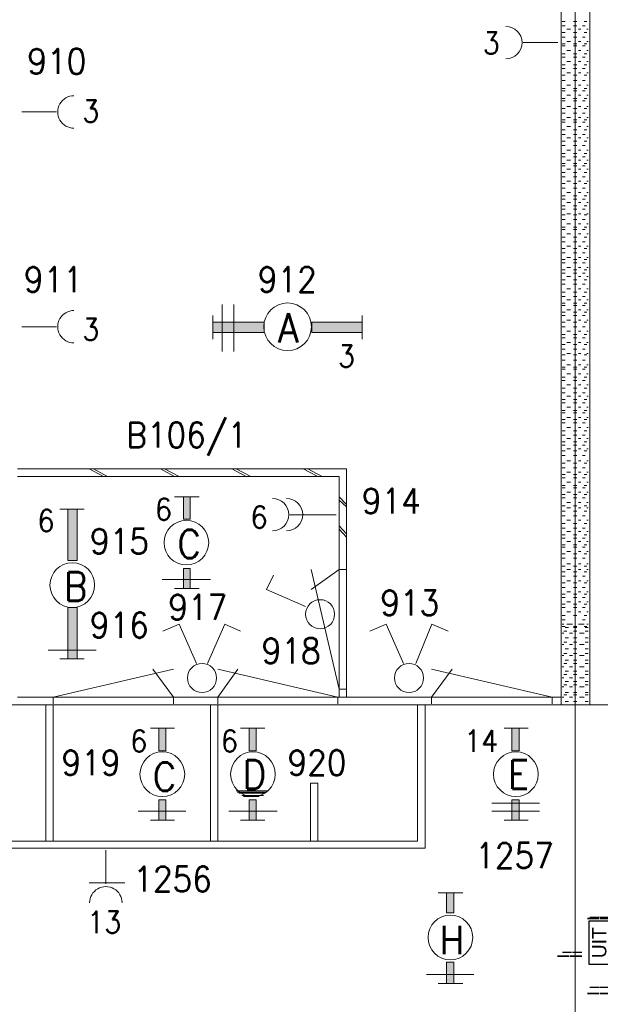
# Model space of a CAD drawing. Header units: metres. Extents: x -120 to -9, y 63 to 139.
# Tile 41 of 44: x -27.71 to -23.66, y 107.39 to 114.26. Entities that reach past the tile are written whole.
import ezdxf
from ezdxf.enums import TextEntityAlignment as Align

# ---------------------------------------------------------------- set-up
doc = ezdxf.new("R2010")
doc.units = ezdxf.units.M
doc.header["$MEASUREMENT"] = 0
doc.layers.add('Level 1', color=1, linetype='Continuous', lineweight=0)
doc.layers.add('Level 20', color=1, linetype='Continuous', lineweight=0)
doc.styles.add('Style-STANDARD', font='STANDARD.shx')
doc.styles.add('Style-WORKING', font='WORKING.shx')

# ---------------------------------------------------------------- blocks, each defined once
blk = doc.blocks.new('FCAD40')
at = {"layer": 'Level 1', "color": 1, "linetype": 'Continuous', "lineweight": 0}
blk.add_circle((0, 0), 1, dxfattribs=at)
blk = doc.blocks.new('EF0A')
at = {"layer": 'Level 20', "color": 2, "linetype": 'Continuous', "lineweight": 30}
blk.add_3dface([(0, -0.03), (0, 0.03), (-0.03, 0.03), (-0.03, -0.03)], dxfattribs=at)
at = {"layer": 'Level 20', "color": 253, "linetype": 'Continuous', "lineweight": 13, "style": 'Style-WORKING'}
blk.add_text('UIT', height=0.02, rotation=90, dxfattribs=at).set_placement((-0.0155, 0), align=Align.MIDDLE_CENTER)
at = {"layer": 'Level 20', "color": 253, "linetype": 'Continuous', "lineweight": 13, "style": 'Style-WORKING', "width": 0.900036}
blk.add_attdef('EF0A_29964', text='', height=0.025, dxfattribs=at).set_placement((-0.0151, 0.04), align=Align.CENTER)
at = {"layer": 'Level 20', "color": 11, "linetype": 'Continuous', "lineweight": 0, "style": 'Style-WORKING'}
blk.add_attdef('EF0A_29963', text='', height=0.018, dxfattribs=at).set_placement((-0.015, 0.04), align=Align.CENTER)
at = {"layer": 'Level 20', "color": 253, "linetype": 'Continuous', "lineweight": 13, "style": 'Style-WORKING', "width": 0.900036}
blk.add_attdef('EF0A_29968', text='', height=0.025, dxfattribs=at).set_placement((-0.04, 0), align=Align.MIDDLE_RIGHT)
at = {"layer": 'Level 20', "color": 11, "linetype": 'Continuous', "lineweight": 0, "style": 'Style-WORKING'}
blk.add_attdef('EF0A_29967', text='', height=0.018, dxfattribs=at).set_placement((-0.04, 0), align=Align.MIDDLE_RIGHT)
blk.add_attdef('EF0A_29965', text='', height=0.018, dxfattribs=at).set_placement((0.01, 0), align=Align.MIDDLE_LEFT)
at = {"layer": 'Level 20', "color": 253, "linetype": 'Continuous', "lineweight": 13, "style": 'Style-WORKING', "width": 0.900036}
blk.add_attdef('EF0A_29966', text='', height=0.025, dxfattribs=at).set_placement((0.01, 0), align=Align.MIDDLE_LEFT)
blk.add_attdef('EF0A_29970', text='', height=0.025, dxfattribs=at).set_placement((-0.0151, -0.04), align=Align.TOP_CENTER)
at = {"layer": 'Level 20', "color": 11, "linetype": 'Continuous', "lineweight": 0, "style": 'Style-WORKING'}
blk.add_attdef('EF0A_29969', text='', height=0.018, dxfattribs=at).set_placement((-0.015, -0.04), align=Align.TOP_CENTER)

msp = doc.modelspace()

# ---------------------------------------------------------------- linework, layer by layer
at = {"layer": 'Level 1', "color": 11, "linetype": 'Continuous', "lineweight": 0}
for p, q in [((-23.8309, 120.3835), (-23.8309, 93.6725)), ((-113.6356, 109.4772), (-14.0965, 109.4772))]:
    msp.add_line(p, q, dxfattribs=at)
at = {"layer": 'Level 1', "color": 1, "linetype": 'Continuous', "lineweight": 0}
for p, q in [((-23.7293, 116.86), (-23.7293, 109.4772)), ((-23.9285, 116.8132), (-23.9285, 109.4772)), ((-23.9207, 114.2507), (-23.9012, 114.2507)), ((-23.8426, 114.2507), (-23.8192, 114.2507)), ((-23.7684, 114.2507), (-23.7488, 114.2507)), ((-23.9207, 114.2194), (-23.9012, 114.2194)), ((-23.9207, 114.1725), (-23.9012, 114.1725)), ((-23.8895, 114.196), (-23.8621, 114.196)), ((-23.8426, 114.2194), (-23.8192, 114.2194)), ((-23.8426, 114.1725), (-23.8192, 114.1725)), ((-23.8074, 114.196), (-23.7918, 114.196)), ((-23.7801, 114.2194), (-23.7606, 114.2194)), ((-23.7684, 114.1725), (-23.7488, 114.1725)), ((-23.7488, 114.196), (-23.741, 114.196)), ((-23.952, 114.1022), (-24.1942, 114.1022)), ((-23.9207, 114.1413), (-23.9012, 114.1413)), ((-23.9207, 114.0944), (-23.9012, 114.0944)), ((-23.8895, 114.11), (-23.8621, 114.11)), ((-23.8426, 114.1413), (-23.8192, 114.1413)), ((-23.8426, 114.0944), (-23.8192, 114.0944)), ((-23.8074, 114.11), (-23.7918, 114.11)), ((-23.7801, 114.1413), (-23.7606, 114.1413)), ((-23.7684, 114.0944), (-23.7488, 114.0944)), ((-23.7488, 114.11), (-23.741, 114.11)), ((-23.9207, 114.0788), (-23.9012, 114.0788)), ((-23.9207, 114.0241), (-23.9012, 114.0241)), ((-23.8895, 114.0475), (-23.8621, 114.0475)), ((-23.8426, 114.0788), (-23.8192, 114.0788)), ((-23.8426, 114.0241), (-23.8192, 114.0241)), ((-23.8074, 114.0475), (-23.7918, 114.0475)), ((-23.7801, 114.0788), (-23.7606, 114.0788)), ((-23.7684, 114.0241), (-23.7488, 114.0241)), ((-23.7488, 114.0475), (-23.741, 114.0475)), ((-23.9207, 114.0007), (-23.9012, 114.0007)), ((-23.8895, 113.9694), (-23.8621, 113.9694)), ((-23.8426, 114.0007), (-23.8192, 114.0007)), ((-23.8074, 113.9694), (-23.7918, 113.9694)), ((-23.7801, 114.0007), (-23.7606, 114.0007)), ((-23.7488, 113.9694), (-23.741, 113.9694)), ((-23.9207, 113.946), (-23.9012, 113.946)), ((-23.9207, 113.9225), (-23.9012, 113.9225)), ((-23.8895, 113.8913), (-23.8621, 113.8913)), ((-23.8426, 113.946), (-23.8192, 113.946)), ((-23.8426, 113.9225), (-23.8192, 113.9225)), ((-23.8074, 113.8913), (-23.7918, 113.8913)), ((-23.7801, 113.9225), (-23.7606, 113.9225)), ((-23.7684, 113.946), (-23.7488, 113.946)), ((-23.7488, 113.8913), (-23.741, 113.8913)), ((-23.9207, 113.8757), (-23.9012, 113.8757)), ((-23.9207, 113.8366), (-23.9012, 113.8366)), ((-23.8426, 113.8757), (-23.8192, 113.8757)), ((-23.8426, 113.8366), (-23.8192, 113.8366)), ((-23.7801, 113.8366), (-23.7606, 113.8366)), ((-23.7684, 113.8757), (-23.7488, 113.8757)), ((-23.9207, 113.7819), (-23.9012, 113.7819)), ((-23.9207, 113.7663), (-23.9012, 113.7663)), ((-23.8895, 113.8053), (-23.8621, 113.8053)), ((-23.8426, 113.7819), (-23.8192, 113.7819)), ((-23.8426, 113.7663), (-23.8192, 113.7663)), ((-23.8074, 113.8053), (-23.7918, 113.8053)), ((-23.7801, 113.7663), (-23.7606, 113.7663)), ((-23.7684, 113.7819), (-23.7488, 113.7819)), ((-23.7488, 113.8053), (-23.741, 113.8053)), ((-23.9207, 113.7116), (-23.9012, 113.7116)), ((-23.9207, 113.696), (-23.9012, 113.696)), ((-23.8895, 113.735), (-23.8621, 113.735)), ((-23.8426, 113.7116), (-23.8192, 113.7116)), ((-23.8426, 113.696), (-23.8192, 113.696)), ((-23.8074, 113.735), (-23.7918, 113.735)), ((-23.7801, 113.696), (-23.7606, 113.696)), ((-23.7684, 113.7116), (-23.7488, 113.7116)), ((-23.7488, 113.735), (-23.741, 113.735)), ((-27.6942, 113.6178), (-27.452, 113.6178)), ((-23.9207, 113.6413), (-23.9012, 113.6413)), ((-23.9207, 113.61), (-23.9012, 113.61)), ((-23.8895, 113.6569), (-23.8621, 113.6569)), ((-23.8426, 113.6413), (-23.8192, 113.6413)), ((-23.8426, 113.61), (-23.8192, 113.61)), ((-23.8074, 113.6569), (-23.7918, 113.6569)), ((-23.7801, 113.61), (-23.7606, 113.61)), ((-23.7684, 113.6413), (-23.7488, 113.6413)), ((-23.7488, 113.6569), (-23.741, 113.6569)), ((-23.9207, 113.5631), (-23.9012, 113.5631)), ((-23.9207, 113.5475), (-23.9012, 113.5475)), ((-23.8895, 113.5788), (-23.8621, 113.5788)), ((-23.8426, 113.5631), (-23.8192, 113.5631)), ((-23.8426, 113.5475), (-23.8192, 113.5475)), ((-23.8074, 113.5788), (-23.7918, 113.5788)), ((-23.7801, 113.5475), (-23.7606, 113.5475)), ((-23.7684, 113.5631), (-23.7488, 113.5631)), ((-23.7488, 113.5788), (-23.741, 113.5788)), ((-23.9207, 113.4928), (-23.9012, 113.4928)), ((-23.8895, 113.5163), (-23.8621, 113.5163)), ((-23.8426, 113.4928), (-23.8192, 113.4928)), ((-23.8074, 113.5163), (-23.7918, 113.5163)), ((-23.7684, 113.4928), (-23.7488, 113.4928)), ((-23.7488, 113.5163), (-23.741, 113.5163)), ((-23.9207, 113.4616), (-23.9012, 113.4616)), ((-23.9207, 113.4147), (-23.9012, 113.4147)), ((-23.8895, 113.4381), (-23.8621, 113.4381)), ((-23.8426, 113.4616), (-23.8192, 113.4616)), ((-23.8426, 113.4147), (-23.8192, 113.4147)), ((-23.8074, 113.4381), (-23.7918, 113.4381)), ((-23.7801, 113.4616), (-23.7606, 113.4616)), ((-23.7684, 113.4147), (-23.7488, 113.4147)), ((-23.7488, 113.4381), (-23.741, 113.4381)), ((-23.9207, 113.3835), (-23.9012, 113.3835)), ((-23.8895, 113.3522), (-23.8621, 113.3522)), ((-23.8426, 113.3835), (-23.8192, 113.3835)), ((-23.8074, 113.3522), (-23.7918, 113.3522)), ((-23.7801, 113.3835), (-23.7606, 113.3835)), ((-23.7488, 113.3522), (-23.741, 113.3522)), ((-23.9207, 113.3288), (-23.9012, 113.3288)), ((-23.9207, 113.3053), (-23.9012, 113.3053)), ((-23.8895, 113.2819), (-23.8621, 113.2819)), ((-23.8426, 113.3288), (-23.8192, 113.3288)), ((-23.8426, 113.3053), (-23.8192, 113.3053)), ((-23.8074, 113.2819), (-23.7918, 113.2819)), ((-23.7801, 113.3053), (-23.7606, 113.3053)), ((-23.7684, 113.3288), (-23.7488, 113.3288)), ((-23.7488, 113.2819), (-23.741, 113.2819)), ((-23.9207, 113.2585), (-23.9012, 113.2585)), ((-23.9207, 113.2428), (-23.9012, 113.2428)), ((-23.9207, 113.196), (-23.9012, 113.196)), ((-23.8895, 113.2194), (-23.8621, 113.2194)), ((-23.8426, 113.2585), (-23.8192, 113.2585)), ((-23.8426, 113.2428), (-23.8192, 113.2428)), ((-23.8426, 113.196), (-23.8192, 113.196)), ((-23.8074, 113.2194), (-23.7918, 113.2194)), ((-23.7801, 113.2428), (-23.7606, 113.2428)), ((-23.7684, 113.2585), (-23.7488, 113.2585)), ((-23.7684, 113.196), (-23.7488, 113.196)), ((-23.7488, 113.2194), (-23.741, 113.2194)), ((-23.9207, 113.1647), (-23.9012, 113.1647)), ((-23.8895, 113.1335), (-23.8621, 113.1335)), ((-23.8426, 113.1647), (-23.8192, 113.1647)), ((-23.8074, 113.1335), (-23.7918, 113.1335)), ((-23.7801, 113.1647), (-23.7606, 113.1647)), ((-23.7488, 113.1335), (-23.741, 113.1335)), ((-23.9207, 113.1178), (-23.9012, 113.1178)), ((-23.9207, 113.0866), (-23.9012, 113.0866)), ((-23.8895, 113.0553), (-23.8621, 113.0553)), ((-23.8426, 113.1178), (-23.8192, 113.1178)), ((-23.8426, 113.0866), (-23.8192, 113.0866)), ((-23.8074, 113.0553), (-23.7918, 113.0553)), ((-23.7801, 113.0866), (-23.7606, 113.0866)), ((-23.7684, 113.1178), (-23.7488, 113.1178)), ((-23.7488, 113.0553), (-23.741, 113.0553)), ((-23.9207, 113.0319), (-23.9012, 113.0319)), ((-23.9207, 113.0085), (-23.9012, 113.0085)), ((-23.8426, 113.0319), (-23.8192, 113.0319)), ((-23.8426, 113.0085), (-23.8192, 113.0085)), ((-23.7801, 113.0085), (-23.7606, 113.0085)), ((-23.7684, 113.0319), (-23.7488, 113.0319)), ((-23.9207, 112.9616), (-23.9012, 112.9616)), ((-23.9207, 112.9381), (-23.9012, 112.9381)), ((-23.8895, 112.985), (-23.8621, 112.985)), ((-23.8426, 112.9616), (-23.8192, 112.9616)), ((-23.8426, 112.9381), (-23.8192, 112.9381)), ((-23.8074, 112.985), (-23.7918, 112.985)), ((-23.7801, 112.9381), (-23.7606, 112.9381)), ((-23.7684, 112.9616), (-23.7488, 112.9616)), ((-23.7488, 112.985), (-23.741, 112.985)), ((-23.9207, 112.8991), (-23.9012, 112.8991)), ((-23.9207, 112.8678), (-23.9012, 112.8678)), ((-23.8895, 112.9069), (-23.8621, 112.9069)), ((-23.8426, 112.8991), (-23.8192, 112.8991)), ((-23.8426, 112.8678), (-23.8192, 112.8678)), ((-23.8074, 112.9069), (-23.7918, 112.9069)), ((-23.7801, 112.8678), (-23.7606, 112.8678)), ((-23.7684, 112.8991), (-23.7488, 112.8991)), ((-23.7488, 112.9069), (-23.741, 112.9069)), ((-23.9207, 112.8131), (-23.9012, 112.8131)), ((-23.9207, 112.7975), (-23.9012, 112.7975)), ((-23.8895, 112.8366), (-23.8621, 112.8366)), ((-23.8426, 112.8131), (-23.8192, 112.8131)), ((-23.8426, 112.7975), (-23.8192, 112.7975)), ((-23.8074, 112.8366), (-23.7918, 112.8366)), ((-23.7801, 112.7975), (-23.7606, 112.7975)), ((-23.7684, 112.8131), (-23.7488, 112.8131)), ((-23.7488, 112.8366), (-23.741, 112.8366)), ((-23.9207, 112.7428), (-23.9012, 112.7428)), ((-23.9207, 112.7116), (-23.9012, 112.7116)), ((-23.8895, 112.7663), (-23.8621, 112.7663)), ((-23.8426, 112.7428), (-23.8192, 112.7428)), ((-23.8426, 112.7116), (-23.8192, 112.7116)), ((-23.8074, 112.7663), (-23.7918, 112.7663)), ((-23.7801, 112.7116), (-23.7606, 112.7116)), ((-23.7684, 112.7428), (-23.7488, 112.7428)), ((-23.7488, 112.7663), (-23.741, 112.7663)), ((-23.9207, 112.6647), (-23.9012, 112.6647)), ((-23.8895, 112.6803), (-23.8621, 112.6803)), ((-23.8426, 112.6647), (-23.8192, 112.6647)), ((-23.8074, 112.6803), (-23.7918, 112.6803)), ((-23.7684, 112.6647), (-23.7488, 112.6647)), ((-23.7488, 112.6803), (-23.741, 112.6803)), ((-23.9207, 112.6335), (-23.9012, 112.6335)), ((-23.9207, 112.5866), (-23.9012, 112.5866)), ((-23.8895, 112.6022), (-23.8621, 112.6022)), ((-23.8426, 112.6335), (-23.8192, 112.6335)), ((-23.8426, 112.5866), (-23.8192, 112.5866)), ((-23.8074, 112.6022), (-23.7918, 112.6022)), ((-23.7801, 112.6335), (-23.7606, 112.6335)), ((-23.7684, 112.5866), (-23.7488, 112.5866)), ((-23.7488, 112.6022), (-23.741, 112.6022)), ((-23.9207, 112.5631), (-23.9012, 112.5631)), ((-23.9207, 112.5163), (-23.9012, 112.5163)), ((-23.8895, 112.5319), (-23.8621, 112.5319)), ((-23.8426, 112.5631), (-23.8192, 112.5631)), ((-23.8426, 112.5163), (-23.8192, 112.5163)), ((-23.8074, 112.5319), (-23.7918, 112.5319)), ((-23.7801, 112.5631), (-23.7606, 112.5631)), ((-23.7684, 112.5163), (-23.7488, 112.5163)), ((-23.7488, 112.5319), (-23.741, 112.5319)), ((-23.9207, 112.4928), (-23.9012, 112.4928)), ((-23.9207, 112.446), (-23.9012, 112.446)), ((-23.8895, 112.4694), (-23.8621, 112.4694)), ((-23.8426, 112.4928), (-23.8192, 112.4928)), ((-23.8426, 112.446), (-23.8192, 112.446)), ((-23.8074, 112.4694), (-23.7918, 112.4694)), ((-23.7801, 112.4928), (-23.7606, 112.4928)), ((-23.7684, 112.446), (-23.7488, 112.446)), ((-23.7488, 112.4694), (-23.741, 112.4694)), ((-23.9207, 112.4147), (-23.9012, 112.4147)), ((-23.8895, 112.3835), (-23.8621, 112.3835)), ((-23.8426, 112.4147), (-23.8192, 112.4147)), ((-23.8074, 112.3835), (-23.7918, 112.3835)), ((-23.7801, 112.4147), (-23.7606, 112.4147)), ((-23.7488, 112.3835), (-23.741, 112.3835)), ((-23.9207, 112.36), (-23.9012, 112.36)), ((-23.9207, 112.3288), (-23.9012, 112.3288)), ((-23.8895, 112.3053), (-23.8621, 112.3053)), ((-23.8426, 112.36), (-23.8192, 112.36)), ((-23.8426, 112.3288), (-23.8192, 112.3288)), ((-23.8074, 112.3053), (-23.7918, 112.3053)), ((-23.7801, 112.3288), (-23.7606, 112.3288)), ((-23.7684, 112.36), (-23.7488, 112.36)), ((-23.7488, 112.3053), (-23.741, 112.3053)), ((-26.2957, 112.2741), (-26.2957, 111.946)), ((-26.2137, 112.2741), (-26.2137, 111.946)), ((-23.9207, 112.2819), (-23.9012, 112.2819)), ((-23.9207, 112.2663), (-23.9012, 112.2663)), ((-23.8895, 112.235), (-23.8621, 112.235)), ((-23.8426, 112.2819), (-23.8192, 112.2819)), ((-23.8426, 112.2663), (-23.8192, 112.2663)), ((-23.8074, 112.235), (-23.7918, 112.235)), ((-23.7801, 112.2663), (-23.7606, 112.2663)), ((-23.7684, 112.2819), (-23.7488, 112.2819)), ((-23.7488, 112.235), (-23.741, 112.235)), ((-26.3621, 112.0319), (-26.3621, 112.196)), ((-25.3192, 112.0319), (-25.3192, 112.196)), ((-23.9207, 112.2194), (-23.9012, 112.2194)), ((-23.9207, 112.196), (-23.9012, 112.196)), ((-23.8895, 112.1647), (-23.8621, 112.1647)), ((-23.8426, 112.2194), (-23.8192, 112.2194)), ((-23.8426, 112.196), (-23.8192, 112.196)), ((-23.8074, 112.1647), (-23.7918, 112.1647)), ((-23.7801, 112.196), (-23.7606, 112.196)), ((-23.7684, 112.2194), (-23.7488, 112.2194)), ((-23.7488, 112.1647), (-23.741, 112.1647)), ((-27.6942, 112.1178), (-27.452, 112.1178)), ((-23.9207, 112.1491), (-23.9012, 112.1491)), ((-23.9207, 112.1178), (-23.9012, 112.1178)), ((-23.8426, 112.1491), (-23.8192, 112.1491)), ((-23.8426, 112.1178), (-23.8192, 112.1178)), ((-23.7801, 112.1178), (-23.7606, 112.1178)), ((-23.7684, 112.1491), (-23.7488, 112.1491)), ((-23.9207, 112.0631), (-23.9012, 112.0631)), ((-23.9207, 112.0397), (-23.9012, 112.0397)), ((-23.8895, 112.0866), (-23.8621, 112.0866)), ((-23.8426, 112.0631), (-23.8192, 112.0631)), ((-23.8426, 112.0397), (-23.8192, 112.0397)), ((-23.8074, 112.0866), (-23.7918, 112.0866)), ((-23.7801, 112.0397), (-23.7606, 112.0397)), ((-23.7684, 112.0631), (-23.7488, 112.0631)), ((-23.7488, 112.0866), (-23.741, 112.0866)), ((-23.9207, 111.9928), (-23.9012, 111.9928)), ((-23.9207, 111.9616), (-23.9012, 111.9616)), ((-23.8895, 112.0085), (-23.8621, 112.0085)), ((-23.8426, 111.9928), (-23.8192, 111.9928)), ((-23.8426, 111.9616), (-23.8192, 111.9616)), ((-23.8074, 112.0085), (-23.7918, 112.0085)), ((-23.7801, 111.9616), (-23.7606, 111.9616)), ((-23.7684, 111.9928), (-23.7488, 111.9928)), ((-23.7488, 112.0085), (-23.741, 112.0085)), ((-23.9207, 111.9225), (-23.9012, 111.9225)), ((-23.8895, 111.9303), (-23.8621, 111.9303)), ((-23.8426, 111.9225), (-23.8192, 111.9225)), ((-23.8074, 111.9303), (-23.7918, 111.9303)), ((-23.7684, 111.9225), (-23.7488, 111.9225)), ((-23.7488, 111.9303), (-23.741, 111.9303)), ((-23.9207, 111.8835), (-23.9012, 111.8835)), ((-23.9207, 111.8366), (-23.9012, 111.8366)), ((-23.9207, 111.821), (-23.9012, 111.821)), ((-23.8895, 111.8522), (-23.8621, 111.8522)), ((-23.8426, 111.8835), (-23.8192, 111.8835)), ((-23.8426, 111.8366), (-23.8192, 111.8366)), ((-23.8426, 111.821), (-23.8192, 111.821)), ((-23.8074, 111.8522), (-23.7918, 111.8522)), ((-23.7801, 111.8835), (-23.7606, 111.8835)), ((-23.7801, 111.821), (-23.7606, 111.821)), ((-23.7684, 111.8366), (-23.7488, 111.8366)), ((-23.7488, 111.8522), (-23.741, 111.8522)), ((-23.9207, 111.7663), (-23.9012, 111.7663)), ((-23.8895, 111.7897), (-23.8621, 111.7897)), ((-23.8426, 111.7663), (-23.8192, 111.7663)), ((-23.8074, 111.7897), (-23.7918, 111.7897)), ((-23.7684, 111.7663), (-23.7488, 111.7663)), ((-23.7488, 111.7897), (-23.741, 111.7897)), ((-23.9207, 111.7428), (-23.9012, 111.7428)), ((-23.9207, 111.6881), (-23.9012, 111.6881)), ((-23.8895, 111.7116), (-23.8621, 111.7116)), ((-23.8426, 111.7428), (-23.8192, 111.7428)), ((-23.8426, 111.6881), (-23.8192, 111.6881)), ((-23.8074, 111.7116), (-23.7918, 111.7116)), ((-23.7801, 111.7428), (-23.7606, 111.7428)), ((-23.7684, 111.6881), (-23.7488, 111.6881)), ((-23.7488, 111.7116), (-23.741, 111.7116)), ((-23.9207, 111.6569), (-23.9012, 111.6569)), ((-23.8895, 111.6335), (-23.8621, 111.6335)), ((-23.8426, 111.6569), (-23.8192, 111.6569)), ((-23.8074, 111.6335), (-23.7918, 111.6335)), ((-23.7801, 111.6569), (-23.7606, 111.6569)), ((-23.7488, 111.6335), (-23.741, 111.6335)), ((-23.9207, 111.61), (-23.9012, 111.61)), ((-23.9207, 111.5866), (-23.9012, 111.5866)), ((-23.8895, 111.5553), (-23.8621, 111.5553)), ((-23.8426, 111.61), (-23.8192, 111.61)), ((-23.8426, 111.5866), (-23.8192, 111.5866)), ((-23.8074, 111.5553), (-23.7918, 111.5553)), ((-23.7801, 111.5866), (-23.7606, 111.5866)), ((-23.7684, 111.61), (-23.7488, 111.61)), ((-23.7488, 111.5553), (-23.741, 111.5553)), ((-23.9207, 111.5319), (-23.9012, 111.5319)), ((-23.9207, 111.5163), (-23.9012, 111.5163)), ((-23.8895, 111.485), (-23.8621, 111.485)), ((-23.8426, 111.5319), (-23.8192, 111.5319)), ((-23.8426, 111.5163), (-23.8192, 111.5163)), ((-23.8074, 111.485), (-23.7918, 111.485)), ((-23.7801, 111.5163), (-23.7606, 111.5163)), ((-23.7684, 111.5319), (-23.7488, 111.5319)), ((-23.7488, 111.485), (-23.741, 111.485)), ((-23.9207, 111.4694), (-23.9012, 111.4694)), ((-23.9207, 111.446), (-23.9012, 111.446)), ((-23.8895, 111.4147), (-23.8621, 111.4147)), ((-23.8426, 111.4694), (-23.8192, 111.4694)), ((-23.8426, 111.446), (-23.8192, 111.446)), ((-23.8074, 111.4147), (-23.7918, 111.4147)), ((-23.7801, 111.446), (-23.7606, 111.446)), ((-23.7684, 111.4694), (-23.7488, 111.4694)), ((-23.7488, 111.4147), (-23.741, 111.4147)), ((-23.9207, 111.3913), (-23.9012, 111.3913)), ((-23.9207, 111.36), (-23.9012, 111.36)), ((-23.8895, 111.3366), (-23.8621, 111.3366)), ((-23.8426, 111.3913), (-23.8192, 111.3913)), ((-23.8426, 111.36), (-23.8192, 111.36)), ((-23.8074, 111.3366), (-23.7918, 111.3366)), ((-23.7801, 111.36), (-23.7606, 111.36)), ((-23.7684, 111.3913), (-23.7488, 111.3913)), ((-23.7488, 111.3366), (-23.741, 111.3366)), ((-23.9207, 111.3131), (-23.9012, 111.3131)), ((-23.9207, 111.2897), (-23.9012, 111.2897)), ((-23.8895, 111.2663), (-23.8621, 111.2663)), ((-23.8426, 111.3131), (-23.8192, 111.3131)), ((-23.8426, 111.2897), (-23.8192, 111.2897)), ((-23.8074, 111.2663), (-23.7918, 111.2663)), ((-23.7801, 111.2897), (-23.7606, 111.2897)), ((-23.7684, 111.3131), (-23.7488, 111.3131)), ((-23.7488, 111.2663), (-23.741, 111.2663)), ((-23.9207, 111.2507), (-23.9012, 111.2507)), ((-23.9207, 111.2194), (-23.9012, 111.2194)), ((-23.8426, 111.2507), (-23.8192, 111.2507)), ((-23.8426, 111.2194), (-23.8192, 111.2194)), ((-23.7801, 111.2194), (-23.7606, 111.2194)), ((-23.7684, 111.2507), (-23.7488, 111.2507)), ((-23.9207, 111.1647), (-23.9012, 111.1647)), ((-23.9207, 111.1335), (-23.9012, 111.1335)), ((-23.8895, 111.1803), (-23.8621, 111.1803)), ((-23.8426, 111.1647), (-23.8192, 111.1647)), ((-23.8426, 111.1335), (-23.8192, 111.1335)), ((-23.8074, 111.1803), (-23.7918, 111.1803)), ((-23.7801, 111.1335), (-23.7606, 111.1335)), ((-23.7684, 111.1647), (-23.7488, 111.1647)), ((-23.7488, 111.1803), (-23.741, 111.1803)), ((-27.7254, 111.1257), (-25.4285, 111.1257)), ((-27.7254, 111.071), (-25.4793, 111.071)), ((-27.2254, 111.1257), (-27.1239, 111.071)), ((-27.1942, 111.1257), (-27.0965, 111.071)), ((-26.7254, 111.1257), (-26.6278, 111.071)), ((-26.6981, 111.1257), (-26.5965, 111.071)), ((-26.2293, 111.1257), (-26.1278, 111.071)), ((-26.1981, 111.1257), (-26.0965, 111.071)), ((-25.7293, 111.1257), (-25.6278, 111.071)), ((-25.6981, 111.1257), (-25.5965, 111.071)), ((-25.4793, 111.071), (-25.4793, 109.5319)), ((-25.4285, 111.1257), (-25.4285, 109.5319)), ((-23.9207, 111.0866), (-23.9012, 111.0866)), ((-23.9207, 111.0631), (-23.9012, 111.0631)), ((-23.8895, 111.1022), (-23.8621, 111.1022)), ((-23.8426, 111.0866), (-23.8192, 111.0866)), ((-23.8426, 111.0631), (-23.8192, 111.0631)), ((-23.8074, 111.1022), (-23.7918, 111.1022)), ((-23.7801, 111.0631), (-23.7606, 111.0631)), ((-23.7684, 111.0866), (-23.7488, 111.0866)), ((-23.7488, 111.1022), (-23.741, 111.1022)), ((-23.9207, 111.0085), (-23.9012, 111.0085)), ((-23.9207, 110.9928), (-23.9012, 110.9928)), ((-23.8895, 111.0319), (-23.8621, 111.0319)), ((-23.8426, 111.0085), (-23.8192, 111.0085)), ((-23.8426, 110.9928), (-23.8192, 110.9928)), ((-23.8074, 111.0319), (-23.7918, 111.0319)), ((-23.7801, 110.9928), (-23.7606, 110.9928)), ((-23.7684, 111.0085), (-23.7488, 111.0085)), ((-23.7488, 111.0319), (-23.741, 111.0319)), ((-26.6278, 110.9303), (-26.4559, 110.9303)), ((-25.4793, 110.9303), (-25.4285, 110.8757)), ((-23.9207, 110.946), (-23.9012, 110.946)), ((-23.9207, 110.9225), (-23.9012, 110.9225)), ((-23.8895, 110.9616), (-23.8621, 110.9616)), ((-23.8426, 110.946), (-23.8192, 110.946)), ((-23.8426, 110.9225), (-23.8192, 110.9225)), ((-23.8074, 110.9616), (-23.7918, 110.9616)), ((-23.7801, 110.9225), (-23.7606, 110.9225)), ((-23.7684, 110.946), (-23.7488, 110.946)), ((-23.7488, 110.9616), (-23.741, 110.9616)), ((-25.4793, 110.9069), (-25.4285, 110.86)), ((-23.9207, 110.8678), (-23.9012, 110.8678)), ((-23.8895, 110.8913), (-23.8621, 110.8913)), ((-23.8426, 110.8678), (-23.8192, 110.8678)), ((-23.8074, 110.8913), (-23.7918, 110.8913)), ((-23.7684, 110.8678), (-23.7488, 110.8678)), ((-23.7488, 110.8913), (-23.741, 110.8913)), ((-27.2606, 110.8444), (-27.4285, 110.8444)), ((-25.8231, 110.8053), (-25.4989, 110.8053)), ((-23.9207, 110.8288), (-23.9012, 110.8288)), ((-23.9207, 110.7975), (-23.9012, 110.7975)), ((-23.8895, 110.8522), (-23.8621, 110.8522)), ((-23.8426, 110.8288), (-23.8192, 110.8288)), ((-23.8426, 110.7975), (-23.8192, 110.7975)), ((-23.8074, 110.8522), (-23.7918, 110.8522)), ((-23.7801, 110.7975), (-23.7606, 110.7975)), ((-23.7684, 110.8288), (-23.7488, 110.8288)), ((-23.7488, 110.8522), (-23.741, 110.8522)), ((-25.4793, 110.7272), (-25.4285, 110.6725)), ((-23.9207, 110.7428), (-23.9012, 110.7428)), ((-23.8895, 110.7663), (-23.8621, 110.7663)), ((-23.8426, 110.7428), (-23.8192, 110.7428)), ((-23.8074, 110.7663), (-23.7918, 110.7663)), ((-23.7684, 110.7428), (-23.7488, 110.7428)), ((-23.7488, 110.7663), (-23.741, 110.7663)), ((-25.4793, 110.7038), (-25.4285, 110.6491)), ((-23.9207, 110.7116), (-23.9012, 110.7116)), ((-23.9207, 110.6647), (-23.9012, 110.6647)), ((-23.8895, 110.6881), (-23.8621, 110.6881)), ((-23.8426, 110.7116), (-23.8192, 110.7116)), ((-23.8426, 110.6647), (-23.8192, 110.6647)), ((-23.8074, 110.6881), (-23.7918, 110.6881)), ((-23.7801, 110.7116), (-23.7606, 110.7116)), ((-23.7684, 110.6647), (-23.7488, 110.6647)), ((-23.7488, 110.6881), (-23.741, 110.6881)), ((-23.9207, 110.6413), (-23.9012, 110.6413)), ((-23.9207, 110.5944), (-23.9012, 110.5944)), ((-23.9207, 110.5788), (-23.9012, 110.5788)), ((-23.8895, 110.6178), (-23.8621, 110.6178)), ((-23.8426, 110.6413), (-23.8192, 110.6413)), ((-23.8426, 110.5944), (-23.8192, 110.5944)), ((-23.8426, 110.5788), (-23.8192, 110.5788)), ((-23.8074, 110.6178), (-23.7918, 110.6178)), ((-23.7801, 110.6413), (-23.7606, 110.6413)), ((-23.7801, 110.5788), (-23.7606, 110.5788)), ((-23.7684, 110.5944), (-23.7488, 110.5944)), ((-23.7488, 110.6178), (-23.741, 110.6178)), ((-23.9207, 110.5319), (-23.9012, 110.5319)), ((-23.8895, 110.5475), (-23.8621, 110.5475)), ((-23.8426, 110.5319), (-23.8192, 110.5319)), ((-23.8074, 110.5475), (-23.7918, 110.5475)), ((-23.7684, 110.5319), (-23.7488, 110.5319)), ((-23.7488, 110.5475), (-23.741, 110.5475)), ((-23.9207, 110.5007), (-23.9012, 110.5007)), ((-23.9207, 110.446), (-23.9012, 110.446)), ((-23.8895, 110.4616), (-23.8621, 110.4616)), ((-23.8426, 110.5007), (-23.8192, 110.5007)), ((-23.8426, 110.446), (-23.8192, 110.446)), ((-23.8074, 110.4616), (-23.7918, 110.4616)), ((-23.7801, 110.5007), (-23.7606, 110.5007)), ((-23.7684, 110.446), (-23.7488, 110.446)), ((-23.7488, 110.4616), (-23.741, 110.4616)), ((-25.9871, 110.2819), (-25.9363, 110.3835)), ((-25.4793, 109.5866), (-25.6746, 110.4225)), ((-25.4793, 110.4225), (-25.6746, 110.2819)), ((-25.4285, 110.4225), (-25.4793, 110.4225)), ((-23.9207, 110.4069), (-23.9012, 110.4069)), ((-23.9207, 110.3757), (-23.9012, 110.3757)), ((-23.8895, 110.4225), (-23.8621, 110.4225)), ((-23.8426, 110.4069), (-23.8192, 110.4069)), ((-23.8426, 110.3757), (-23.8192, 110.3757)), ((-23.8074, 110.4225), (-23.7918, 110.4225)), ((-23.7801, 110.3757), (-23.7606, 110.3757)), ((-23.7684, 110.4069), (-23.7488, 110.4069)), ((-23.7488, 110.4225), (-23.741, 110.4225)), ((-26.7137, 110.3522), (-26.3778, 110.3522)), ((-23.9207, 110.3288), (-23.9012, 110.3288)), ((-23.8895, 110.3444), (-23.8621, 110.3444)), ((-23.8426, 110.3288), (-23.8192, 110.3288)), ((-23.8074, 110.3444), (-23.7918, 110.3444)), ((-23.7684, 110.3288), (-23.7488, 110.3288)), ((-23.7488, 110.3444), (-23.741, 110.3444)), ((-26.6278, 110.2897), (-26.4559, 110.2897)), ((-25.7137, 110.1647), (-25.9871, 110.2819)), ((-23.9207, 110.2975), (-23.9012, 110.2975)), ((-23.9207, 110.2507), (-23.9012, 110.2507)), ((-23.8895, 110.2663), (-23.8621, 110.2663)), ((-23.8426, 110.2975), (-23.8192, 110.2975)), ((-23.8426, 110.2507), (-23.8192, 110.2507)), ((-23.8074, 110.2663), (-23.7918, 110.2663)), ((-23.7801, 110.2975), (-23.7606, 110.2975)), ((-23.7684, 110.2507), (-23.7488, 110.2507)), ((-23.7488, 110.2663), (-23.741, 110.2663)), ((-23.9207, 110.2272), (-23.9012, 110.2272)), ((-23.9207, 110.1803), (-23.9012, 110.1803)), ((-23.8895, 110.196), (-23.8621, 110.196)), ((-23.8426, 110.2272), (-23.8192, 110.2272)), ((-23.8426, 110.1803), (-23.8192, 110.1803)), ((-23.8074, 110.196), (-23.7918, 110.196)), ((-23.7801, 110.2272), (-23.7606, 110.2272)), ((-23.7684, 110.1803), (-23.7488, 110.1803)), ((-23.7488, 110.196), (-23.741, 110.196)), ((-23.9207, 110.1569), (-23.9012, 110.1569)), ((-23.9207, 110.1022), (-23.9012, 110.1022)), ((-23.8895, 110.1257), (-23.8621, 110.1257)), ((-23.8426, 110.1569), (-23.8192, 110.1569)), ((-23.8426, 110.1022), (-23.8192, 110.1022)), ((-23.8074, 110.1257), (-23.7918, 110.1257)), ((-23.7801, 110.1569), (-23.7606, 110.1569)), ((-23.7684, 110.1022), (-23.7488, 110.1022)), ((-23.7488, 110.1257), (-23.741, 110.1257)), ((-26.5965, 110.0397), (-26.7098, 109.9928)), ((-26.4754, 109.7663), (-26.5965, 110.0397)), ((-26.3973, 109.7663), (-26.2762, 110.0397)), ((-26.2762, 110.0397), (-26.1668, 109.9928)), ((-25.1512, 110.0397), (-25.2645, 109.9928)), ((-25.0301, 109.7663), (-25.1512, 110.0397)), ((-24.9442, 109.7663), (-24.8309, 110.0397)), ((-24.8309, 110.0397), (-24.7176, 109.9928)), ((-23.9207, 110.071), (-23.9012, 110.071)), ((-23.909, 110.0397), (-23.9207, 110.0397)), ((-23.8895, 110.0397), (-23.8621, 110.0397)), ((-23.8504, 110.0397), (-23.8699, 110.0397)), ((-23.8074, 110.0397), (-23.7918, 110.0397)), ((-23.7684, 110.0397), (-23.7996, 110.0397)), ((-23.7801, 110.071), (-23.7606, 110.071)), ((-23.7488, 110.0397), (-23.741, 110.0397)), ((-23.9207, 110.0241), (-23.9012, 110.0241)), ((-23.909, 109.9772), (-23.9207, 109.9772)), ((-23.8895, 109.9928), (-23.909, 109.9928)), ((-23.8778, 110.0163), (-23.9012, 110.0163)), ((-23.8504, 109.9772), (-23.8699, 109.9772)), ((-23.8426, 110.0241), (-23.8192, 110.0241)), ((-23.8192, 110.0163), (-23.8426, 110.0163)), ((-23.8192, 109.9928), (-23.8426, 109.9928)), ((-23.7684, 109.9772), (-23.7996, 109.9772)), ((-23.7684, 110.0241), (-23.7488, 110.0241)), ((-23.741, 110.0163), (-23.7606, 110.0163)), ((-23.741, 109.9928), (-23.7606, 109.9928)), ((-23.909, 109.8991), (-23.9207, 109.8991)), ((-23.8895, 109.9147), (-23.909, 109.9147)), ((-23.8778, 109.946), (-23.9012, 109.946)), ((-23.8504, 109.8991), (-23.8699, 109.8991)), ((-23.8192, 109.946), (-23.8426, 109.946)), ((-23.8192, 109.9147), (-23.8426, 109.9147)), ((-23.7684, 109.8991), (-23.7996, 109.8991)), ((-23.741, 109.946), (-23.7606, 109.946)), ((-23.741, 109.9147), (-23.7606, 109.9147)), ((-27.5106, 109.86), (-27.1746, 109.86)), ((-23.8895, 109.8366), (-23.909, 109.8366)), ((-23.8778, 109.8678), (-23.9012, 109.8678)), ((-23.8192, 109.8678), (-23.8426, 109.8678)), ((-23.8192, 109.8366), (-23.8426, 109.8366)), ((-23.741, 109.8678), (-23.7606, 109.8678)), ((-23.741, 109.8366), (-23.7606, 109.8366)), ((-27.2606, 109.7975), (-27.4285, 109.7975)), ((-23.909, 109.821), (-23.9207, 109.821)), ((-23.8895, 109.7663), (-23.909, 109.7663)), ((-23.8778, 109.7897), (-23.9012, 109.7897)), ((-23.8504, 109.821), (-23.8699, 109.821)), ((-23.8192, 109.7897), (-23.8426, 109.7897)), ((-23.8192, 109.7663), (-23.8426, 109.7663)), ((-23.7684, 109.821), (-23.7996, 109.821)), ((-23.741, 109.7897), (-23.7606, 109.7897)), ((-23.741, 109.7663), (-23.7606, 109.7663)), ((-27.4754, 109.5319), (-26.6356, 109.7272)), ((-26.6356, 109.5319), (-26.7801, 109.7272)), ((-25.4871, 109.5319), (-26.327, 109.7272)), ((-26.327, 109.5319), (-26.1863, 109.7272)), ((-23.991, 109.5319), (-24.8348, 109.7272)), ((-24.8348, 109.5319), (-24.6903, 109.7272)), ((-23.909, 109.7428), (-23.9207, 109.7428)), ((-23.8895, 109.6881), (-23.909, 109.6881)), ((-23.8778, 109.7116), (-23.9012, 109.7116)), ((-23.8504, 109.7428), (-23.8699, 109.7428)), ((-23.8192, 109.7116), (-23.8426, 109.7116)), ((-23.8192, 109.6881), (-23.8426, 109.6881)), ((-23.7684, 109.7428), (-23.7996, 109.7428)), ((-23.741, 109.7116), (-23.7606, 109.7116)), ((-23.741, 109.6881), (-23.7606, 109.6881)), ((-23.909, 109.6647), (-23.9207, 109.6647)), ((-23.8895, 109.6178), (-23.909, 109.6178)), ((-23.8778, 109.6413), (-23.9012, 109.6413)), ((-23.8504, 109.6647), (-23.8699, 109.6647)), ((-23.8192, 109.6413), (-23.8426, 109.6413)), ((-23.8192, 109.6178), (-23.8426, 109.6178)), ((-23.7684, 109.6647), (-23.7996, 109.6647)), ((-23.741, 109.6413), (-23.7606, 109.6413)), ((-23.741, 109.6178), (-23.7606, 109.6178)), ((-25.4285, 109.5866), (-25.4793, 109.5866)), ((-23.909, 109.6022), (-23.9207, 109.6022)), ((-23.8895, 109.5475), (-23.909, 109.5475)), ((-23.8778, 109.5631), (-23.9012, 109.5631)), ((-23.8504, 109.6022), (-23.8699, 109.6022)), ((-23.8192, 109.5631), (-23.8426, 109.5631)), ((-23.8192, 109.5475), (-23.8426, 109.5475)), ((-23.7684, 109.6022), (-23.7996, 109.6022)), ((-23.741, 109.5631), (-23.7606, 109.5631)), ((-23.741, 109.5475), (-23.7606, 109.5475)), ((-27.7254, 109.5319), (-23.9285, 109.5319)), ((-27.4754, 109.485), (-27.4754, 109.5319)), ((-26.6356, 109.485), (-26.6356, 109.5319)), ((-26.327, 109.485), (-26.327, 109.5319)), ((-25.4871, 109.485), (-25.4871, 109.5319)), ((-24.8348, 109.485), (-24.8348, 109.5319)), ((-23.991, 109.485), (-23.991, 109.5319)), ((-23.909, 109.5319), (-23.9207, 109.5319)), ((-23.8778, 109.5007), (-23.9012, 109.5007)), ((-23.8504, 109.5319), (-23.8699, 109.5319)), ((-23.8192, 109.5007), (-23.8426, 109.5007)), ((-23.7684, 109.5319), (-23.7996, 109.5319)), ((-23.741, 109.5007), (-23.7606, 109.5007)), ((-111.8387, 109.4772), (-23.9285, 109.4772)), ((-27.5262, 109.4772), (-27.5262, 108.5241)), ((-27.4754, 109.4772), (-27.4754, 108.5241)), ((-26.3778, 109.4772), (-26.3778, 108.5241)), ((-26.327, 109.4772), (-26.327, 108.5241)), ((-24.9324, 109.4772), (-24.9324, 108.5241)), ((-24.8778, 109.4772), (-24.8778, 108.4772)), ((-26.7957, 109.3131), (-26.6278, 109.3131)), ((-26.1668, 109.3131), (-25.9989, 109.3131)), ((-24.327, 109.3131), (-24.159, 109.3131)), ((-25.6278, 108.9303), (-25.6785, 108.9303)), ((-25.6785, 108.9303), (-25.6785, 108.5241)), ((-25.6278, 108.5241), (-25.6278, 108.9303)), ((-26.1981, 108.8757), (-25.9715, 108.8757)), ((-26.1903, 108.8678), (-25.9871, 108.8678)), ((-26.1785, 108.86), (-25.9989, 108.86)), ((-26.159, 108.8444), (-26.0067, 108.8444)), ((-26.1473, 108.8366), (-26.0379, 108.8366)), ((-26.8817, 108.735), (-26.5496, 108.735)), ((-26.2489, 108.735), (-25.9129, 108.735)), ((-24.4129, 108.7897), (-24.0809, 108.7897)), ((-24.4129, 108.735), (-24.0809, 108.735)), ((-26.7957, 108.6725), (-26.6278, 108.6725)), ((-26.1668, 108.6725), (-25.9989, 108.6725)), ((-24.327, 108.6725), (-24.159, 108.6725)), ((-30.7215, 108.5241), (-24.9324, 108.5241)), ((-30.7762, 108.4772), (-24.8778, 108.4772)), ((-27.1082, 108.4616), (-27.1082, 108.2272)), ((-26.9754, 108.235), (-27.2254, 108.235)), ((-24.7879, 108.1647), (-24.616, 108.1647)), ((-24.8699, 107.5944), (-24.5379, 107.5944)), ((-24.7879, 107.5319), (-24.616, 107.5319))]:
    msp.add_line(p, q, dxfattribs=at)
for centre, radius in [((-26.5457, 110.6101), 0.1562), ((-27.3425, 110.3132), 0.1562), ((-25.6121, 110.1101), 0.1016), ((-26.4363, 109.6648), 0.1016), ((-24.991, 109.6648), 0.1016), ((-26.7136, 108.9929), 0.1562), ((-26.0808, 108.9929), 0.1562), ((-24.2449, 108.9929), 0.1562), ((-24.7019, 107.8523), 0.1562)]:
    msp.add_circle(centre, radius, dxfattribs=at)
for centre, start, end in [((-24.3152, 114.1023), 270.00006, 89.99997), ((-27.3308, 113.6179), 90.00002, 270.00013), ((-27.3308, 112.1179), 90.00002, 270.00013), ((-25.9441, 110.8054), 270.00006, 90.00005), ((-25.8464, 110.8054), 270.00006, 90.00005), ((-27.1082, 108.0945), 0, 180.00003)]:
    msp.add_arc(centre, 0.1133, start, end, dxfattribs=at)
at = {"layer": 'Level 1', "color": 1, "linetype": 'Continuous', "lineweight": 0, "extrusion": (0, 0, -1)}
for points in [[(26.0028, 112.1491), (26.3621, 112.1491), (26.0028, 112.0788), (26.3621, 112.0788)], [(27.3739, 110.1569), (27.3739, 109.7975), (27.3074, 110.1569), (27.3074, 109.7975)]]:
    msp.add_solid(points, dxfattribs=at)
at = {"layer": 'Level 1', "color": 1, "linetype": 'Continuous', "lineweight": 0}
for points in [[(-25.6707, 112.0788), (-25.3192, 112.0788), (-25.6707, 112.1491), (-25.3192, 112.1491)], [(-26.5184, 110.7741), (-26.5653, 110.7741), (-26.5184, 110.9303), (-26.5653, 110.9303)], [(-27.3074, 110.485), (-27.3074, 110.8444), (-27.3739, 110.485), (-27.3739, 110.8444)], [(-26.5184, 110.2897), (-26.5653, 110.2897), (-26.5184, 110.4303), (-26.5653, 110.4303)], [(-26.6903, 109.1569), (-26.7371, 109.1569), (-26.6903, 109.3131), (-26.7371, 109.3131)], [(-26.0574, 109.1569), (-26.1082, 109.1569), (-26.0574, 109.3131), (-26.1082, 109.3131)], [(-24.2215, 109.1569), (-24.2723, 109.1569), (-24.2215, 109.3131), (-24.2723, 109.3131)], [(-26.6903, 108.6725), (-26.7371, 108.6725), (-26.6903, 108.8131), (-26.7371, 108.8131)], [(-26.0574, 108.6725), (-26.1082, 108.6725), (-26.0574, 108.8131), (-26.1082, 108.8131)], [(-24.2215, 108.6725), (-24.2723, 108.6725), (-24.2215, 108.8131), (-24.2723, 108.8131)], [(-24.6785, 108.0241), (-24.7293, 108.0241), (-24.6785, 108.1647), (-24.7293, 108.1647)], [(-24.6785, 107.5319), (-24.7293, 107.5319), (-24.6785, 107.6803), (-24.7293, 107.6803)]]:
    msp.add_solid(points, dxfattribs=at)
for points in [[(-26.0028, 112.1491), (-26.3621, 112.1491), (-26.3621, 112.0788), (-26.0028, 112.0788)], [(-25.6707, 112.0788), (-25.3192, 112.0788), (-25.3192, 112.1491), (-25.6707, 112.1491)], [(-26.5184, 110.7741), (-26.5653, 110.7741), (-26.5653, 110.9303), (-26.5184, 110.9303)], [(-27.3074, 110.485), (-27.3074, 110.8444), (-27.3739, 110.8444), (-27.3739, 110.485)], [(-26.5184, 110.2897), (-26.5653, 110.2897), (-26.5653, 110.4303), (-26.5184, 110.4303)], [(-27.3739, 110.1569), (-27.3739, 109.7975), (-27.3074, 109.7975), (-27.3074, 110.1569)], [(-26.6903, 109.1569), (-26.7371, 109.1569), (-26.7371, 109.3131), (-26.6903, 109.3131)], [(-26.0574, 109.1569), (-26.1082, 109.1569), (-26.1082, 109.3131), (-26.0574, 109.3131)], [(-24.2215, 109.1569), (-24.2723, 109.1569), (-24.2723, 109.3131), (-24.2215, 109.3131)], [(-26.6903, 108.6725), (-26.7371, 108.6725), (-26.7371, 108.8131), (-26.6903, 108.8131)], [(-26.0574, 108.6725), (-26.1082, 108.6725), (-26.1082, 108.8131), (-26.0574, 108.8131)], [(-24.2215, 108.6725), (-24.2723, 108.6725), (-24.2723, 108.8131), (-24.2215, 108.8131)], [(-24.6785, 108.0241), (-24.7293, 108.0241), (-24.7293, 108.1647), (-24.6785, 108.1647)], [(-24.6785, 107.5319), (-24.7293, 107.5319), (-24.7293, 107.6803), (-24.6785, 107.6803)]]:
    msp.add_3dface(points, dxfattribs=at)

# ---------------------------------------------------------------- block references
at = {"layer": 'Level 1', "color": 1, "linetype": 'Continuous', "lineweight": 0, "xscale": 0.166236, "yscale": 0.166236}
msp.add_blockref('FCAD40', (-25.8387, 112.1178), dxfattribs=at)
at = {"layer": 'Level 20', "color": 2, "linetype": 'Continuous', "lineweight": 30, "xscale": 5, "yscale": 5, "zscale": 5}
msp.add_blockref('EF0A', (-23.5853, 107.8156), dxfattribs=at).add_auto_attribs({'EF0A_29963': '__', 'EF0A_29964': '__', 'EF0A_29965': '__', 'EF0A_29966': '__', 'EF0A_29967': '__', 'EF0A_29968': '__', 'EF0A_29969': '__', 'EF0A_29970': '__'})

# ---------------------------------------------------------------- texts
at = {"layer": 'Level 1', "color": 1, "linetype": 'Continuous', "lineweight": 0, "style": 'Style-STANDARD'}
for s, height, p in [('3', 0.1523, (-24.4162, 114.0241)), ('910', 0.1757, (-27.4506, 113.8835)), ('3', 0.1523, (-27.2131, 113.5475)), ('911', 0.1757, (-27.4747, 112.36)), ('912', 0.1757, (-25.8412, 112.36)), ('3', 0.1523, (-27.2131, 112.0241)), ('3', 0.1523, (-25.4279, 111.8366)), ('B106/1', 0.1757, (-26.5436, 111.2741)), ('914', 0.1757, (-25.1146, 110.8131)), ('6', 0.1523, (-26.7059, 110.7663)), ('6', 0.1523, (-26.0379, 110.7116)), ('6', 0.1523, (-27.5262, 110.6881)), ('915', 0.1757, (-27.0131, 110.5319)), ('917', 0.1757, (-26.4662, 110.071)), ('913', 0.1757, (-24.9857, 110.1022)), ('916', 0.1757, (-27.0138, 109.946)), ('918', 0.1757, (-25.8139, 109.7663)), ('6', 0.1523, (-26.8778, 109.1491)), ('6', 0.1523, (-26.2449, 109.1491)), ('14', 0.1523, (-24.4865, 109.1491)), ('919', 0.1757, (-27.2123, 108.985)), ('920', 0.1757, (-25.6335, 108.985)), ('1257', 0.1757, (-24.2547, 108.3366)), ('1256', 0.1757, (-26.642, 108.1725)), ('13', 0.1523, (-27.1193, 107.8835))]:
    msp.add_text(s, height=height, dxfattribs=at).set_placement(p, align=Align.CENTER)
for s, height, p in [('A', 0.2031, (-25.9051, 112.0085)), ('C', 0.1992, (-26.6082, 110.5007)), ('B', 0.1992, (-27.4012, 110.2038)), ('C', 0.1992, (-26.7801, 108.8757)), ('D', 0.1992, (-26.1512, 108.8913)), ('E', 0.1992, (-24.2996, 108.8913)), ('H', 0.1992, (-24.7762, 107.735))]:
    msp.add_text(s, height=height, dxfattribs=at).set_placement(p)

doc.saveas('drawing.dxf')
